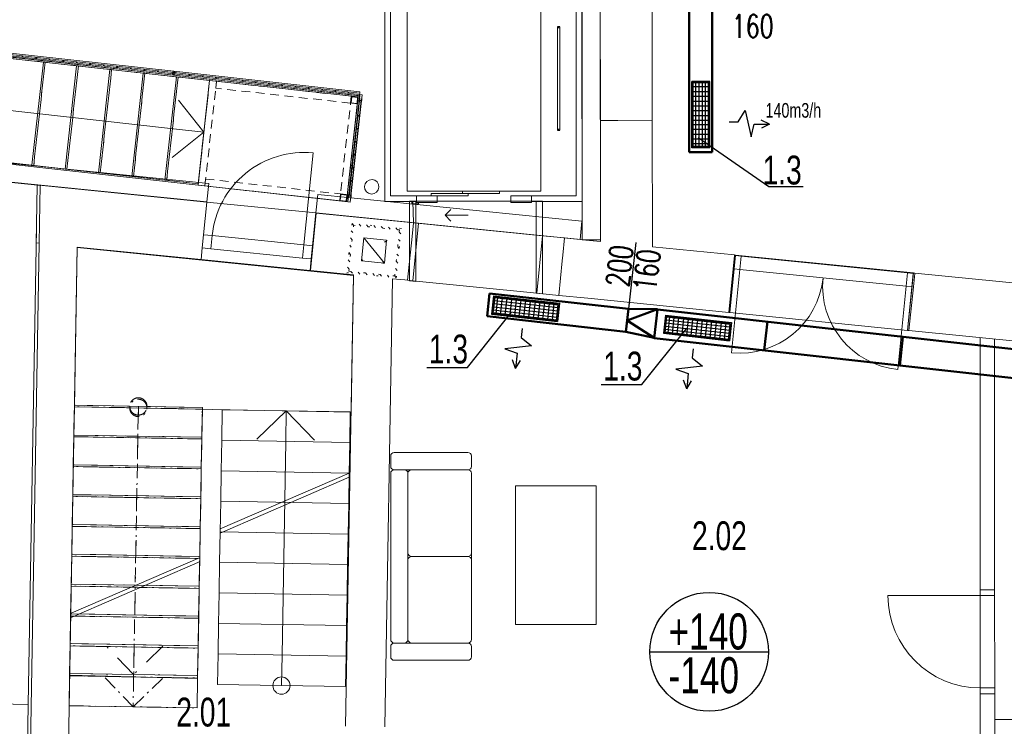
# Model space of a CAD drawing. Header units: millimetres. Extents: x 28262 to 240133, y -152087 to 56534.
# Tile 89 of 107: x 204395 to 212933, y -31203 to -25081. Entities that reach past the tile are written whole.
import ezdxf

# ---------------------------------------------------------------- set-up
doc = ezdxf.new("R2010")
doc.units = ezdxf.units.MM
doc.header["$MEASUREMENT"] = 0
for name, pattern in [('Tečkovaná L', [257.5, 15, -242.5]), ('Čerchovaná', [450, 200, -117.5, 15, -117.5]), ('Čerchovaná M', [225, 125, -42.5, 15, -42.5]), ('čárkovaná 3', [75, 50, -25]), ('Čárkovaná S', [125, 75, -50])]:
    doc.linetypes.add(name, pattern=pattern)
doc.layers.get('0').update_dxf_attribs({"lineweight": 9})
for name, color, linetype, lineweight in [('--písmo', 7, 'Continuous', 25), ('--VZT', 6, 'Continuous', 50), ('--VZT POPIS', 7, 'Continuous', 25), ('--VZT_POPIS', 7, 'Continuous', 25), ('2D prvky - obecné', 7, 'Continuous', 9), ('3D prvky model', 7, 'Continuous', 9), ('Interiér - schodiště', 7, 'Continuous', 9), ('Konstrukce - nosné', 7, 'Continuous', 9), ('Nové_0', 7, 'Continuous', 9), ('Nové_3D prvky fasada stavajici', 7, 'Continuous', 13), ('Nové_3D prvky model', 7, 'Continuous', 9), ('Nové_Interiér - schodiště', 7, 'Continuous', 9), ('Nové_Konstrukce - nosné', 7, 'Continuous', 9), ('Nové_Otvory – Dveře', 7, 'Continuous', 9), ('Nové_Výplně – Řezové', 7, 'Continuous', 9), ('Nové_VÝTAH VAR 1', 7, 'Continuous', 9), ('Otvory – Dveře', 7, 'Continuous', 9), ('Výplně - Povrchové', 7, 'Continuous', 9), ('Výplně – Řezové', 7, 'Continuous', 9)]:
    doc.layers.add(name, color=color, linetype=linetype, lineweight=lineweight)
doc.layers.add('NonPlottable_0', color=7, linetype='Continuous', lineweight=13, plot=False)
doc.styles.add('styl1', font='arial.ttf', dxfattribs={"width": 0.7, "height": 250})
doc.styles.add('styl2', font='ARIALUNI.ttf', dxfattribs={"width": 0.7, "height": 30})
doc.styles.add('styl6', font='romans.shx', dxfattribs={"width": 0.7, "height": 200})

msp = doc.modelspace()

# ---------------------------------------------------------------- hatches: boundary and pattern name
at = {"layer": 'Nové_Výplně – Řezové', "linetype": 'Continuous'}
msp.add_hatch(color=256, dxfattribs=at).paths.add_polyline_path([(206913.5, -27252.9), (206917.4, -27253.3), (206967.3, -26755.8), (206963.4, -26755.4)])

# ---------------------------------------------------------------- linework, layer by layer
at = {"layer": '--VZT'}
for p, q in [((210200, -26228.8), (210200, -25016.5)), ((210400, -25016.5), (210400, -26228.8)), ((210230.3, -25623.5), (210370.3, -25623.5)), ((210230.3, -25623.5), (210230.3, -26183.5)), ((210370.3, -25623.5), (210370.3, -26183.5)), ((210230.3, -26183.5), (210370.3, -26183.5)), ((210400, -26228.8), (210200, -26228.8)), ((208469.9, -27452), (208447.8, -27650.7)), ((209674.7, -27586.2), (208469.9, -27452)), ((208496.3, -27624.3), (208511.8, -27485.2)), ((209068.3, -27547.2), (208511.8, -27485.2)), ((209052.8, -27686.3), (209068.3, -27547.2)), ((208447.8, -27650.7), (209652.6, -27785)), ((209052.8, -27686.3), (208496.3, -27624.3)), ((209652.6, -27785), (209674.7, -27586.2)), ((209926, -27589), (209663.7, -27685.6)), ((209674.7, -27586.2), (209926, -27589)), ((209898.2, -27838.8), (209925.8, -27590.4)), ((209925.8, -27590.4), (217730.6, -28459.8)), ((209986.9, -27791.8), (210002.4, -27652.6)), ((210559, -27714.6), (210002.4, -27652.6)), ((209663.7, -27685.6), (209898.3, -27837.5)), ((210543.5, -27853.7), (210559, -27714.6)), ((210852.1, -27945.1), (210879.8, -27696.6)), ((209652.6, -27785), (209898.3, -27837.5)), ((210543.5, -27853.7), (209986.9, -27791.8)), ((212025.7, -28075.8), (212053.4, -27827.4)), ((218925.6, -28844.4), (209898.2, -27838.8))]:
    msp.add_line(p, q, dxfattribs=at)
at = {"layer": '--VZT POPIS'}
for p, q in [((210380.8, -25616.5), (210223, -25616.5)), ((210380.8, -26191.5), (210223, -26191.5)), ((209739, -27009.8), (209674.7, -27586.2)), ((208505, -27473.9), (208487.6, -27630.7)), ((209076.4, -27537.6), (209059, -27694.4)), ((209995.7, -27641.3), (209978.2, -27798.1)), ((210567.1, -27705), (210549.6, -27861.8)), ((209859.3, -30557.5), (210888.6, -30557.5))]:
    msp.add_line(p, q, dxfattribs=at)
msp.add_circle((210373.9, -30557.5), 514.7, dxfattribs=at)
at = {"layer": '--VZT_POPIS'}
for p, q in [((210223, -26191.5), (210223, -25616.5)), ((210230.3, -25661), (210370.3, -25661)), ((210258.8, -26183.7), (210258.8, -25623.5)), ((210286.8, -26183.7), (210286.8, -25623.5)), ((210314.9, -26182.6), (210314.9, -25623.5)), ((210341.8, -26183.7), (210341.8, -25623.5)), ((210380.8, -26191.5), (210380.8, -25616.5)), ((210230.3, -25702), (210370.3, -25702)), ((210230.3, -25744.5), (210370.3, -25744.5)), ((210230.3, -25785.5), (210370.3, -25785.5)), ((210230.3, -25826.5), (210370.3, -25826.5)), ((210230.3, -25867.5), (210370.3, -25867.5)), ((210625, -25964.7), (210686.8, -25867.6)), ((210686.8, -25867.6), (210738, -26095.4)), ((210230.3, -25910), (210370.3, -25910)), ((210230.3, -25951), (210370.3, -25951)), ((210896.8, -25985.9), (210824.4, -25950.6)), ((210230.3, -25989.5), (210370.3, -25989.5)), ((210230.3, -26030.5), (210370.3, -26030.5)), ((210547.3, -25964.7), (210625, -25964.7)), ((210738, -26095.4), (210764.4, -25985.9)), ((210764.4, -25985.9), (210896.8, -25985.9)), ((210896.8, -25985.9), (210826.2, -26021.2)), ((210230.3, -26073), (210370.3, -26073)), ((210230.3, -26114), (210370.3, -26114)), ((210278.8, -26101), (210891.3, -26526)), ((210230.3, -26152.5), (210370.3, -26152.5)), ((210891.3, -26526), (211189.8, -26526)), ((208505, -27473.9), (209076.4, -27537.6)), ((208527.1, -27627.8), (208542.6, -27488.6)), ((208502.3, -27568.1), (209059.1, -27630.2)), ((208506.6, -27540.4), (209062.2, -27602.3)), ((208508.4, -27513.5), (209065.2, -27575.5)), ((208565.3, -27632), (208580.8, -27492.9)), ((208606.1, -27636.6), (208621.6, -27497.4)), ((208648.3, -27641.3), (208663.8, -27502.1)), ((208689.1, -27645.8), (208704.6, -27506.7)), ((208727.3, -27650.1), (208742.8, -27510.9)), ((208768.1, -27654.6), (208783.6, -27515.5)), ((208810.3, -27659.3), (208825.8, -27520.2)), ((208851.1, -27663.9), (208866.6, -27524.7)), ((208891.8, -27668.4), (208907.3, -27529.3)), ((208932.6, -27672.9), (208948.1, -27533.8)), ((208974.8, -27677.7), (208990.3, -27538.5)), ((209015.6, -27682.2), (209031.1, -27543.1)), ((208277.8, -28094.3), (208661.3, -27615.8)), ((208487.6, -27630.7), (209059, -27694.4)), ((208499.2, -27596), (209056, -27658.1)), ((209995.7, -27641.3), (210567.1, -27705)), ((210017.7, -27795.2), (210033.2, -27656)), ((210056, -27799.4), (210071.5, -27660.3)), ((209993, -27735.5), (210549.7, -27797.6)), ((209997.2, -27707.8), (210552.8, -27769.7)), ((209999.1, -27680.9), (210555.8, -27743)), ((210096.7, -27804), (210112.2, -27664.8)), ((210139, -27808.7), (210154.5, -27669.6)), ((210179.7, -27813.2), (210195.2, -27674.1)), ((210218, -27817.5), (210233.5, -27678.4)), ((210258.7, -27822), (210274.2, -27682.9)), ((210301, -27826.7), (210316.5, -27687.6)), ((210341.7, -27831.3), (210357.2, -27692.1)), ((210382.5, -27835.8), (210398, -27696.7)), ((210423.2, -27840.4), (210438.7, -27701.2)), ((210465.4, -27845.1), (210480.9, -27705.9)), ((210506.2, -27849.6), (210521.7, -27710.5)), ((208751, -27756.9), (208743.4, -27834.2)), ((209789.8, -28241.8), (210173.3, -27763.3)), ((209978.2, -27798.1), (210549.6, -27861.8)), ((209989.9, -27763.4), (210546.6, -27825.5)), ((208834, -27905.2), (208602.3, -27933.8)), ((208743.4, -27834.2), (208834, -27905.2)), ((208602.3, -27933.8), (208708.6, -27970.9)), ((208708.6, -27970.9), (208695.6, -28102.6)), ((210234.4, -27932.9), (210226.7, -28010.2)), ((208695.6, -28102.6), (208667.4, -28028.9)), ((208695.6, -28102.6), (208737.9, -28034.1)), ((210317.3, -28081.2), (210085.6, -28109.8)), ((210226.7, -28010.2), (210317.3, -28081.2)), ((207926.3, -28094.3), (208277.8, -28094.3)), ((210085.6, -28109.8), (210192, -28146.9)), ((210192, -28146.9), (210179, -28278.6)), ((209438.3, -28241.8), (209789.8, -28241.8)), ((210179, -28278.6), (210150.8, -28204.9)), ((210179, -28278.6), (210221.2, -28210.1))]:
    msp.add_line(p, q, dxfattribs=at)
at = {"linetype": 'Continuous'}
for p, q in [((206134.2, -29492.7), (207252.9, -29008.4)), ((206133.6, -29528.8), (207252.3, -29044.6)), ((204840.7, -30259.7), (205959.4, -29775.4)), ((204841.3, -30223.6), (205960, -29739.3)), ((205443.3, -29998.8), (205951.8, -30007.8)), ((205947.2, -30266.7), (204868.3, -30247.7)), ((205942.6, -30525.7), (204832.8, -30506.1)), ((205938.5, -30788.9), (204828.3, -30759.5))]:
    msp.add_line(p, q, dxfattribs=at)
at = {"layer": '2D prvky - obecné', "linetype": 'Continuous'}
for p, q in [((204548, -26516.9), (204539.2, -27017.2)), ((204573, -26515.6), (204564.2, -27017.2))]:
    msp.add_line(p, q, dxfattribs=at)
at = {"layer": '3D prvky model', "linetype": 'Continuous'}
for p, q in [((204893.6, -27055.7), (204869.3, -28434.6)), ((207289.3, -27296), (204893.6, -27055.7)), ((207268.5, -28479.7), (207289.3, -27296)), ((204869.3, -28434.6), (207268.5, -28479.7))]:
    msp.add_line(p, q, dxfattribs=at)
at = {"layer": 'Interiér - schodiště', "linetype": 'Čerchovaná'}
for p, q in [((204869.5, -28421.5), (204865, -28679.6)), ((205979.4, -28441.1), (204869.5, -28421.5)), ((205424.5, -28431.3), (205419.9, -28689.4)), ((205424.5, -28431.3), (205419.9, -28689.4)), ((205974.8, -28699.1), (205979.4, -28441.1)), ((204865, -28679.6), (204860.4, -28937.7)), ((204865, -28679.6), (205974.8, -28699.1)), ((205974.8, -28699.1), (204865, -28679.6)), ((205419.9, -28689.4), (205388.1, -30496)), ((205419.9, -28689.4), (205388.1, -30496)), ((205970.3, -28957.2), (205974.8, -28699.1)), ((204860.4, -28937.7), (205970.3, -28957.2)), ((205970.3, -28957.2), (204860.4, -28937.7)), ((205965.7, -29215.3), (205970.3, -28957.2)), ((204855.9, -29195.8), (205965.7, -29215.3)), ((205965.7, -29215.3), (204855.9, -29195.8)), ((205961.2, -29473.4), (205965.7, -29215.3)), ((204851.4, -29453.9), (205961.2, -29473.4)), ((205961.2, -29473.4), (204851.4, -29453.9)), ((205956.6, -29731.5), (205961.2, -29473.4)), ((204846.8, -29712), (205956.6, -29731.5)), ((205956.6, -29731.5), (204846.8, -29712)), ((205952.1, -29989.6), (205956.6, -29731.5)), ((204842.3, -29970.1), (205952.1, -29989.6)), ((205952.1, -29989.6), (204842.3, -29970.1)), ((205947.6, -30247.7), (205952.1, -29989.6)), ((204837.7, -30228.2), (205947.6, -30247.7)), ((205947.6, -30247.7), (204837.7, -30228.2)), ((205943, -30505.8), (205947.6, -30247.7)), ((204833.2, -30486.3), (205943, -30505.8)), ((205943, -30505.8), (204833.2, -30486.3)), ((205383.6, -30754.1), (205138, -30499.8)), ((205383.6, -30754.1), (205138, -30499.8)), ((205388.1, -30496), (205383.6, -30754.1)), ((205388.1, -30496), (205383.6, -30754.1)), ((205637.9, -30508.6), (205383.6, -30754.1)), ((205637.9, -30508.6), (205383.6, -30754.1)), ((205938.5, -30763.9), (205943, -30505.8)), ((204828.6, -30744.4), (205938.5, -30763.9))]:
    msp.add_line(p, q, dxfattribs=at)
at = {"layer": 'Interiér - schodiště', "linetype": 'Čerchovaná M'}
for p, q in [((204869.3, -28434.5), (204864.7, -28693.4)), ((205979.1, -28454), (204869.3, -28434.5)), ((205424.2, -28444.2), (205419.6, -28703.2)), ((205424.2, -28444.2), (205419.6, -28703.2)), ((205974.6, -28713), (205979.1, -28454)), ((204864.7, -28693.4), (204860.2, -28952.4)), ((204864.7, -28693.4), (205974.6, -28713)), ((205974.6, -28713), (204864.7, -28693.4)), ((205419.6, -28703.2), (205383.2, -30774.9)), ((205419.6, -28703.2), (205383.2, -30774.9)), ((205970, -28971.9), (205974.6, -28713)), ((204860.2, -28952.4), (205970, -28971.9)), ((205970, -28971.9), (204860.2, -28952.4)), ((205965.4, -29230.9), (205970, -28971.9)), ((204855.6, -29211.3), (205965.4, -29230.9)), ((205965.4, -29230.9), (204855.6, -29211.3)), ((205960.9, -29489.8), (205965.4, -29230.9)), ((204851.1, -29470.3), (205960.9, -29489.8)), ((205960.9, -29489.8), (204851.1, -29470.3)), ((205956.3, -29748.8), (205960.9, -29489.8)), ((204846.5, -29729.3), (205956.3, -29748.8)), ((205956.3, -29748.8), (204846.5, -29729.3)), ((205951.8, -30007.8), (205956.3, -29748.8)), ((204841.9, -29988.2), (205951.8, -30007.8)), ((205951.8, -30007.8), (204841.9, -29988.2)), ((205947.2, -30266.7), (205951.8, -30007.8)), ((204837.4, -30247.2), (205947.2, -30266.7)), ((205947.2, -30266.7), (204837.4, -30247.2)), ((205942.6, -30525.7), (205947.2, -30266.7)), ((204832.8, -30506.1), (205942.6, -30525.7)), ((205942.6, -30525.7), (204832.8, -30506.1)), ((205938.1, -30784.6), (205942.6, -30525.7)), ((204828.3, -30765.1), (204823.7, -31024.1)), ((204828.3, -30765.1), (205938.1, -30784.6)), ((205938.1, -30784.6), (204828.3, -30765.1)), ((205378.6, -31033.8), (205133, -30779.5)), ((205378.6, -31033.8), (205133, -30779.5)), ((205383.2, -30774.9), (205378.6, -31033.8)), ((205383.2, -30774.9), (205378.6, -31033.8)), ((205633, -30788.3), (205378.6, -31033.8)), ((205633, -30788.3), (205378.6, -31033.8)), ((205933.5, -31043.6), (205938.1, -30784.6)), ((204823.7, -31024.1), (205933.5, -31043.6))]:
    msp.add_line(p, q, dxfattribs=at)
at = {"layer": 'Interiér - schodiště', "linetype": 'Continuous'}
for p, q in [((206152.4, -28460.1), (206147.7, -28724.5)), ((207262.2, -28479.6), (206152.4, -28460.1)), ((206452.9, -28715.4), (206707.3, -28469.8)), ((206452.9, -28715.4), (206707.3, -28469.8)), ((206702.6, -28734.2), (206707.3, -28469.8)), ((206702.6, -28734.2), (206707.3, -28469.8)), ((206707.3, -28469.8), (206952.9, -28724.2)), ((206707.3, -28469.8), (206952.9, -28724.2)), ((207257.6, -28744), (207262.2, -28479.6)), ((206147.7, -28724.5), (206143.1, -28988.9)), ((207257.6, -28744), (206147.7, -28724.5)), ((206147.7, -28724.5), (207257.6, -28744)), ((206670.1, -30585.1), (206702.6, -28734.2)), ((206670.1, -30585.1), (206702.6, -28734.2)), ((206143.1, -28988.9), (206138.4, -29253.3)), ((207252.9, -29008.4), (206143.1, -28988.9)), ((206143.1, -28988.9), (207252.9, -29008.4)), ((206138.4, -29253.3), (206133.8, -29517.7)), ((207248.2, -29272.8), (206138.4, -29253.3)), ((206138.4, -29253.3), (207248.2, -29272.8)), ((206133.8, -29517.7), (206129.1, -29782.1)), ((207243.6, -29537.2), (206133.8, -29517.7)), ((206133.8, -29517.7), (207243.6, -29537.2)), ((206129.1, -29782.1), (206124.5, -30046.5)), ((207238.9, -29801.6), (206129.1, -29782.1)), ((206129.1, -29782.1), (207238.9, -29801.6)), ((206124.5, -30046.5), (206119.8, -30310.9)), ((207234.3, -30066), (206124.5, -30046.5)), ((206124.5, -30046.5), (207234.3, -30066)), ((206119.8, -30310.9), (206115.1, -30575.3)), ((207229.6, -30330.4), (206119.8, -30310.9)), ((206119.8, -30310.9), (207229.6, -30330.4)), ((206115.1, -30575.3), (206110.5, -30839.7)), ((207225, -30594.8), (206115.1, -30575.3)), ((206115.1, -30575.3), (207225, -30594.8)), ((206665.4, -30849.5), (206670.1, -30585.1)), ((206665.4, -30849.5), (206670.1, -30585.1)), ((206110.5, -30839.7), (207220.3, -30859.2))]:
    msp.add_line(p, q, dxfattribs=at)
at = {"layer": 'Interiér - schodiště', "linetype": 'Čerchovaná M'}
for start, end in [(0, 180), (0, 180), (180, 0), (180, 0)]:
    msp.add_arc((205424.2, -28444.2), 75, start, end, dxfattribs=at)
at = {"layer": 'Interiér - schodiště', "linetype": 'Čerchovaná'}
for start, end in [(0, 180), (0, 180), (180, 0), (180, 0)]:
    msp.add_arc((205424.5, -28431.3), 75, start, end, dxfattribs=at)
at = {"layer": 'Interiér - schodiště', "linetype": 'Continuous'}
for start, end in [(0, 180), (0, 180), (180, 0), (180, 0)]:
    msp.add_arc((206665.4, -30849.5), 75, start, end, dxfattribs=at)
at = {"layer": 'Konstrukce - nosné', "linetype": 'Continuous'}
for p, q in [((209430.8, -25953.5), (209530.8, -25953.3)), ((209430.8, -25953.5), (209432.7, -27003.1)), ((209530.8, -25953.3), (209580.8, -25953.2)), ((209580.8, -25953.2), (209880.8, -25952.7)), ((209882.8, -27048.2), (209880.8, -25952.7)), ((204579.3, -26516.2), (204176.2, -26475.4)), ((206018.2, -26660.5), (204589.2, -26517.2)), ((205989.7, -26944.1), (206018.2, -26660.5)), ((206928.9, -27138.8), (206967.3, -26755.8)), ((207784.2, -26837.7), (206967.3, -26755.8)), ((204469.1, -31013.3), (204541, -26889.2)), ((207809.3, -26840.2), (207784.2, -26837.7)), ((207809.3, -26840.2), (207794.3, -26989.5)), ((205978.3, -27058.5), (205989.7, -26944.1)), ((209119.9, -26971.7), (209105, -27120.9)), ((209371.2, -26996.9), (209119.9, -26971.7)), ((204564.2, -27017.2), (204488.1, -31368.8)), ((204539.3, -27014.7), (204564.2, -27017.2)), ((204818.1, -31374.5), (204893.7, -27050.3)), ((204893.7, -27050.3), (205968.3, -27158)), ((205968.3, -27158), (205978.3, -27058.5)), ((207789.3, -27039.2), (207759.4, -27337.7)), ((207794.3, -26989.5), (207789.3, -27039.2)), ((209432.7, -27003.1), (209371.2, -26996.9)), ((210594.1, -27119.5), (209882.8, -27048.2)), ((206917.4, -27253.3), (206928.9, -27138.8)), ((209105, -27120.9), (209100, -27170.7)), ((210582.1, -27238.9), (210593.6, -27124.4)), ((210593.6, -27124.4), (210594.1, -27119.5)), ((209100, -27170.7), (209070, -27469.2)), ((206917.4, -27253.3), (207289.4, -27290.6)), ((207289.4, -27290.6), (207220.6, -31202.6)), ((210544.2, -27617), (210582.1, -27238.9)), ((212144.3, -27395.5), (212155.7, -27281)), ((212155.7, -27281), (212156.2, -27276.1)), ((218083.3, -27870.2), (212156.2, -27276.1)), ((207560.5, -31208.6), (207628.9, -27324.6)), ((207628.9, -27324.6), (207734.3, -27335.2)), ((207734.3, -27335.2), (207759.4, -27337.7)), ((212106.4, -27773.6), (212144.3, -27395.5)), ((209070, -27469.2), (209321.3, -27494.4)), ((209321.3, -27494.4), (210544.2, -27617)), ((212106.4, -27773.6), (218033.4, -28367.7)), ((204169.1, -31008.1), (204469.1, -31013.3))]:
    msp.add_line(p, q, dxfattribs=at)
at = {"layer": 'Konstrukce - nosné', "linetype": 'Tečkovaná L'}
for p, q in [((207276.9, -26845.4), (207232.8, -27273.2)), ((207290.3, -26861.9), (207249.3, -27259.8)), ((207290.3, -26861.9), (207249.3, -27259.8)), ((207249.3, -27259.8), (207290.3, -26861.9)), ((207704.7, -26889.6), (207276.9, -26845.4)), ((207688.2, -26902.9), (207290.3, -26861.9)), ((207688.2, -26902.9), (207290.3, -26861.9)), ((207290.3, -26861.9), (207688.2, -26902.9)), ((207660.5, -27317.3), (207704.7, -26889.6)), ((207359, -27170.6), (207379.5, -26971.6)), ((207359, -27170.6), (207379.5, -26971.6)), ((207379.5, -26971.6), (207578.5, -26992.2)), ((207379.5, -26971.6), (207557.9, -27191.1)), ((207379.5, -26971.6), (207578.5, -26992.2)), ((207379.5, -26971.6), (207557.9, -27191.1)), ((207647.1, -27300.8), (207688.2, -26902.9)), ((207647.1, -27300.8), (207688.2, -26902.9)), ((207688.2, -26902.9), (207647.1, -27300.8)), ((207359, -27170.6), (207578.5, -26992.2)), ((207359, -27170.6), (207578.5, -26992.2)), ((207578.5, -26992.2), (207557.9, -27191.1)), ((207578.5, -26992.2), (207557.9, -27191.1)), ((207557.9, -27191.1), (207359, -27170.6)), ((207557.9, -27191.1), (207359, -27170.6)), ((207232.8, -27273.2), (207660.5, -27317.3)), ((207249.3, -27259.8), (207647.1, -27300.8)), ((207249.3, -27259.8), (207647.1, -27300.8)), ((207647.1, -27300.8), (207249.3, -27259.8))]:
    msp.add_line(p, q, dxfattribs=at)
at = {"layer": 'NonPlottable_0'}
for p, q in [((209265.1, -22853.4), (209272.7, -26987)), ((209265.2, -22853.4), (209272.6, -26987)), ((209432.7, -27003.1), (209425.1, -22853.1)), ((209432.6, -26986.7), (209425.2, -22853.1)), ((206034.3, -26500.4), (204186.4, -26314)), ((204170.4, -26473.2), (206018.2, -26659.6)), ((206018.2, -26659.6), (206034.3, -26500.4)), ((206979.5, -26595.7), (206963.4, -26754.9)), ((209271.1, -26826.9), (206979.5, -26595.7)), ((206963.4, -26754.9), (209255, -26986.1)), ((209255, -26986.1), (209271.1, -26826.9)), ((209272.6, -26987), (209432.6, -26986.7)), ((209272.7, -26987), (209432.7, -27003.1)), ((212723, -27835.4), (212724.2, -30020.4)), ((212849.2, -30020.3), (212848, -27847.9)), ((204869.5, -28421.5), (204865, -28679.6)), ((205979.4, -28441.1), (204869.5, -28421.5)), ((204869.3, -28434.5), (204864.7, -28693.4)), ((205979.1, -28454), (204869.3, -28434.5)), ((205974.6, -28713), (205979.1, -28454)), ((205974.8, -28699.1), (205979.4, -28441.1)), ((206152.4, -28460.1), (206147.7, -28724.5)), ((207262.2, -28479.6), (206152.4, -28460.1)), ((207257.6, -28744), (207262.2, -28479.6)), ((204865, -28679.6), (204860.4, -28937.7)), ((204865, -28679.6), (205974.8, -28699.1)), ((205974.8, -28699.1), (204865, -28679.6)), ((204864.7, -28693.4), (204860.2, -28952.4)), ((204864.7, -28693.4), (205974.6, -28713)), ((205974.6, -28713), (204864.7, -28693.4)), ((205970, -28971.9), (205974.6, -28713)), ((205970.3, -28957.2), (205974.8, -28699.1)), ((206147.7, -28724.5), (206143.1, -28988.9)), ((207257.6, -28744), (206147.7, -28724.5)), ((206147.7, -28724.5), (207257.6, -28744)), ((207252.9, -29008.4), (207257.6, -28744)), ((204860.4, -28937.7), (204855.9, -29195.8)), ((204860.4, -28937.7), (205970.3, -28957.2)), ((205970.3, -28957.2), (204860.4, -28937.7)), ((204860.2, -28952.4), (204855.6, -29211.3)), ((204860.2, -28952.4), (205970, -28971.9)), ((205970, -28971.9), (204860.2, -28952.4)), ((205965.4, -29230.9), (205970, -28971.9)), ((205965.7, -29215.3), (205970.3, -28957.2)), ((206143.1, -28988.9), (206138.4, -29253.3)), ((207252.9, -29008.4), (206143.1, -28988.9)), ((206143.1, -28988.9), (207252.9, -29008.4)), ((207248.2, -29272.8), (207252.9, -29008.4)), ((204855.9, -29195.8), (204851.4, -29453.9)), ((204855.9, -29195.8), (205965.7, -29215.3)), ((205965.7, -29215.3), (204855.9, -29195.8)), ((204855.6, -29211.3), (204851.1, -29470.3)), ((204855.6, -29211.3), (205965.4, -29230.9)), ((205965.4, -29230.9), (204855.6, -29211.3)), ((205960.9, -29489.8), (205965.4, -29230.9)), ((205961.2, -29473.4), (205965.7, -29215.3)), ((206138.4, -29253.3), (206133.8, -29517.7)), ((207248.2, -29272.8), (206138.4, -29253.3)), ((206138.4, -29253.3), (207248.2, -29272.8)), ((207243.6, -29537.2), (207248.2, -29272.8)), ((204851.4, -29453.9), (204846.8, -29712)), ((204851.4, -29453.9), (205961.2, -29473.4)), ((205961.2, -29473.4), (204851.4, -29453.9)), ((204851.1, -29470.3), (204846.5, -29729.3)), ((204851.1, -29470.3), (205960.9, -29489.8)), ((205960.9, -29489.8), (204851.1, -29470.3)), ((205956.3, -29748.8), (205960.9, -29489.8)), ((205956.6, -29731.5), (205961.2, -29473.4)), ((206133.8, -29517.7), (206129.1, -29782.1)), ((207243.6, -29537.2), (206133.8, -29517.7)), ((206133.8, -29517.7), (207243.6, -29537.2)), ((207238.9, -29801.6), (207243.6, -29537.2)), ((204846.5, -29729.3), (204841.9, -29988.2)), ((204846.8, -29712), (204842.3, -29970.1)), ((204846.5, -29729.3), (205956.3, -29748.8)), ((205956.3, -29748.8), (204846.5, -29729.3)), ((204846.8, -29712), (205956.6, -29731.5)), ((205956.6, -29731.5), (204846.8, -29712)), ((205951.8, -30007.8), (205956.3, -29748.8)), ((205952.1, -29989.6), (205956.6, -29731.5)), ((206129.1, -29782.1), (206124.5, -30046.5)), ((207238.9, -29801.6), (206129.1, -29782.1)), ((206129.1, -29782.1), (207238.9, -29801.6)), ((207234.3, -30066), (207238.9, -29801.6)), ((204841.9, -29988.2), (204837.4, -30247.2)), ((204842.3, -29970.1), (204837.7, -30228.2)), ((204841.9, -29988.2), (205951.8, -30007.8)), ((205951.8, -30007.8), (204841.9, -29988.2)), ((204842.3, -29970.1), (205952.1, -29989.6)), ((205952.1, -29989.6), (204842.3, -29970.1)), ((205947.2, -30266.7), (205951.8, -30007.8)), ((205947.6, -30247.7), (205952.1, -29989.6)), ((206124.5, -30046.5), (206119.8, -30310.9)), ((207234.3, -30066), (206124.5, -30046.5)), ((206124.5, -30046.5), (207234.3, -30066)), ((212724.2, -30020.4), (212849.2, -30020.3)), ((207229.6, -30330.4), (207234.3, -30066)), ((204837.4, -30247.2), (204832.8, -30506.1)), ((204837.7, -30228.2), (204833.2, -30486.3)), ((204837.4, -30247.2), (205947.2, -30266.7)), ((205947.2, -30266.7), (204837.4, -30247.2)), ((204837.7, -30228.2), (205947.6, -30247.7)), ((205947.6, -30247.7), (204837.7, -30228.2)), ((205942.6, -30525.7), (205947.2, -30266.7)), ((205943, -30505.8), (205947.6, -30247.7)), ((206119.8, -30310.9), (206115.1, -30575.3)), ((207229.6, -30330.4), (206119.8, -30310.9)), ((206119.8, -30310.9), (207229.6, -30330.4)), ((207225, -30594.8), (207229.6, -30330.4)), ((204832.8, -30506.1), (204828.3, -30765.1)), ((204833.2, -30486.3), (204828.6, -30744.4)), ((204832.8, -30506.1), (205942.6, -30525.7)), ((205942.6, -30525.7), (204832.8, -30506.1)), ((204833.2, -30486.3), (205943, -30505.8)), ((205943, -30505.8), (204833.2, -30486.3)), ((205938.1, -30784.6), (205942.6, -30525.7)), ((205938.5, -30763.9), (205943, -30505.8)), ((206115.1, -30575.3), (206110.5, -30839.7)), ((207225, -30594.8), (206115.1, -30575.3)), ((206115.1, -30575.3), (207225, -30594.8)), ((207220.3, -30859.2), (207225, -30594.8)), ((204828.3, -30765.1), (204823.7, -31024.1)), ((204828.3, -30765.1), (205938.1, -30784.6)), ((205938.1, -30784.6), (204828.3, -30765.1)), ((204828.6, -30744.4), (205938.5, -30763.9)), ((205933.5, -31043.6), (205938.1, -30784.6)), ((206110.5, -30839.7), (207220.3, -30859.2)), ((212849.6, -30920.3), (212724.6, -30920.4)), ((212724.6, -30920.4), (212724.9, -31370.6)), ((212849.9, -31370.5), (212849.6, -30920.3)), ((204823.7, -31024.1), (205933.5, -31043.6)), ((215082.1, -31145.1), (212849.7, -31145.1))]:
    msp.add_line(p, q, dxfattribs=at)
at = {"layer": 'Nové_0', "linetype": 'Continuous'}
for p, q in [((203459.1, -25311.5), (205729.3, -25561)), ((203460.4, -25300), (205730.6, -25549.6)), ((203460.4, -25300), (205730.6, -25549.6)), ((205731.9, -25537.7), (203461.7, -25288.1)), ((205731.9, -25537.7), (203461.7, -25288.1)), ((205733.2, -25526.3), (203463, -25276.7)), ((204414.1, -25398.8), (204426, -25400.1)), ((204419.4, -25405.5), (204420.7, -25393.5)), ((204531.5, -25411.7), (204543.4, -25413.1)), ((204536.8, -25418.4), (204538.1, -25406.4)), ((204648.9, -25424.6), (204660.8, -25426)), ((204654.2, -25431.3), (204655.5, -25419.3)), ((204766.3, -25437.6), (204778.2, -25438.9)), ((204771.6, -25444.2), (204772.9, -25432.2)), ((204883.7, -25450.5), (204895.6, -25451.8)), ((204889, -25457.1), (204890.3, -25445.2)), ((205001.1, -25463.4), (205013, -25464.7)), ((205006.4, -25470), (205007.7, -25458.1)), ((205118.4, -25476.3), (205130.4, -25477.6)), ((205123.8, -25482.9), (205125.1, -25471)), ((205235.8, -25489.2), (205247.8, -25490.5)), ((205241.1, -25495.8), (205242.5, -25483.9)), ((205353.2, -25502.1), (205365.2, -25503.4)), ((205358.5, -25508.7), (205359.9, -25496.8)), ((205470.6, -25515), (205482.6, -25516.3)), ((205475.9, -25521.6), (205477.2, -25509.7)), ((205593.3, -25534.5), (205594.6, -25522.6)), ((205733.2, -25526.3), (205729.3, -25561)), ((205729.3, -25561), (205733.2, -25526.3)), ((207344.9, -25706), (205733.2, -25526.3)), ((205588, -25527.9), (205599.9, -25529.2)), ((205722.4, -25532.6), (205720.2, -25552.5)), ((205720.2, -25552.5), (205740.1, -25554.7)), ((205742.3, -25534.8), (205722.4, -25532.6)), ((205729.3, -25561), (207341, -25740.8)), ((205731.9, -25537.7), (205730.6, -25549.6)), ((205731.9, -25537.7), (205730.6, -25549.6)), ((205730.6, -25549.6), (205731.9, -25537.7)), ((205730.6, -25549.6), (205731.9, -25537.7)), ((205730.6, -25549.6), (207342.3, -25729.4)), ((205730.6, -25549.6), (207342.3, -25729.4)), ((207343.6, -25717.4), (205731.9, -25537.7)), ((207343.6, -25717.4), (205731.9, -25537.7)), ((205740.1, -25554.7), (205742.3, -25534.8)), ((205872.2, -25559.4), (205860.3, -25558)), ((205866.9, -25552.7), (205865.6, -25564.7)), ((205987.3, -25572.2), (205975.4, -25570.9)), ((205982, -25565.6), (205980.7, -25577.5)), ((206102.5, -25585), (206090.5, -25583.7)), ((206097.2, -25578.4), (206095.8, -25590.3)), ((206217.6, -25597.9), (206205.7, -25596.6)), ((206212.3, -25591.3), (206211, -25603.2)), ((206332.7, -25610.7), (206320.8, -25609.4)), ((206327.4, -25604.1), (206326.1, -25616)), ((206447.8, -25623.6), (206435.9, -25622.2)), ((206442.5, -25616.9), (206441.2, -25628.9)), ((206562.9, -25636.4), (206551, -25635.1)), ((206557.6, -25629.8), (206556.3, -25641.7)), ((206678.1, -25649.2), (206666.1, -25647.9)), ((206672.8, -25642.6), (206671.4, -25654.5)), ((206793.2, -25662.1), (206781.3, -25660.8)), ((206787.9, -25655.5), (206786.6, -25667.4)), ((206908.3, -25674.9), (206896.4, -25673.6)), ((206903, -25668.3), (206901.7, -25680.2)), ((207023.4, -25687.8), (207011.5, -25686.4)), ((207018.1, -25681.1), (207016.8, -25693.1)), ((207133.3, -25694), (207131.9, -25705.9)), ((207138.6, -25700.6), (207126.6, -25699.3)), ((207253.7, -25713.4), (207241.8, -25712.1)), ((207248.4, -25706.8), (207247.1, -25718.7)), ((207339.2, -25779.7), (207247.2, -26609.7)), ((207343.2, -25780.1), (207251.2, -26610.1)), ((207263.1, -26611.5), (207355.2, -25781.4)), ((207267.1, -26611.9), (207359.1, -25781.9)), ((207338.1, -25767), (207335.4, -25791.8)), ((207363, -25769.7), (207338.1, -25767)), ((207344.8, -25730), (207339.2, -25779.7)), ((207341, -25740.8), (207344.9, -25706)), ((207342.3, -25729.4), (207343.6, -25717.4)), ((207342.3, -25729.4), (207343.6, -25717.4)), ((207355.2, -25781.4), (207343.2, -25780.1)), ((207364.6, -25732.2), (207344.8, -25730)), ((207359.1, -25781.9), (207364.6, -25732.2)), ((207360.2, -25794.6), (207363, -25769.7)), ((207335.4, -25791.8), (207360.2, -25794.6)), ((207328.5, -25912.9), (207340.4, -25914.2)), ((207335.1, -25907.6), (207333.8, -25919.5)), ((207316, -26025.8), (207327.9, -26027.1)), ((207322.6, -26020.5), (207321.3, -26032.4)), ((207303.5, -26138.7), (207315.4, -26140)), ((207310.1, -26133.4), (207308.8, -26145.3)), ((207291, -26251.6), (207302.9, -26252.9)), ((207297.6, -26246.3), (207296.3, -26258.2)), ((207278.4, -26364.5), (207290.4, -26365.8)), ((207285.1, -26359.2), (207283.7, -26371.1)), ((205941.7, -26514.2), (207241.5, -26658.4)), ((207265.9, -26477.4), (207277.8, -26478.7)), ((207272.5, -26472.1), (207271.2, -26484)), ((207247.2, -26609.7), (207241.7, -26659.4)), ((207246.1, -26597), (207243.4, -26621.8)), ((207243.4, -26621.8), (207268.2, -26624.6)), ((207271, -26599.8), (207246.1, -26597)), ((207251.2, -26610.1), (207263.1, -26611.5)), ((207261.6, -26661.6), (207267.1, -26611.9)), ((207268.2, -26624.6), (207271, -26599.8)), ((207241.7, -26659.4), (207261.6, -26661.6))]:
    msp.add_line(p, q, dxfattribs=at)
at = {"layer": 'Nové_0', "linetype": 'Čárkovaná S'}
for p, q in [((206042.2, -25607.8), (205941.7, -26514.2)), ((206101.8, -25614.4), (206042.2, -25607.8)), ((206001.3, -26520.9), (206101.8, -25614.4)), ((206095.2, -25674), (206101.8, -25614.4)), ((207264.1, -25803.6), (206095.2, -25674)), ((206101.8, -25614.4), (207270.7, -25744)), ((207270.7, -25744), (207170.2, -26650.5)), ((207229.8, -26657.1), (207330.3, -25750.6)), ((207270.7, -25744), (207264.1, -25803.6)), ((207330.3, -25750.6), (207270.7, -25744)), ((206001.3, -26520.9), (206007.9, -26461.2)), ((206007.9, -26461.2), (207176.8, -26590.8)), ((205941.7, -26514.2), (206001.3, -26520.9)), ((207170.2, -26650.5), (206001.3, -26520.9)), ((207176.8, -26590.8), (207170.2, -26650.5)), ((207170.2, -26650.5), (207229.8, -26657.1))]:
    msp.add_line(p, q, dxfattribs=at)
at = {"layer": 'Nové_0', "linetype": 'čárkovaná 3'}
for p, q in [((207264.1, -25803.6), (207270.7, -25744)), ((207268.5, -25800.1), (207274.2, -25748.4)), ((207270.7, -25744), (207330.3, -25750.6)), ((207274.2, -25748.4), (207325.9, -25754.2)), ((207325.9, -25754.2), (207320.1, -25805.8)), ((207330.3, -25750.6), (207323.7, -25810.3)), ((207323.7, -25810.3), (207264.1, -25803.6)), ((207320.1, -25805.8), (207268.5, -25800.1)), ((207170.2, -26650.5), (207176.8, -26590.8)), ((207174.6, -26646.9), (207180.3, -26595.2)), ((207176.8, -26590.8), (207236.4, -26597.4)), ((207180.3, -26595.2), (207232, -26601)), ((207232, -26601), (207226.3, -26652.6)), ((207236.4, -26597.4), (207229.8, -26657.1)), ((207229.8, -26657.1), (207170.2, -26650.5)), ((207226.3, -26652.6), (207174.6, -26646.9))]:
    msp.add_line(p, q, dxfattribs=at)
at = {"layer": 'Nové_3D prvky fasada stavajici', "linetype": 'Continuous'}
for start, end in [(87.22919, 267.22919), (267.22919, 87.22919)]:
    msp.add_arc((207447.8, -26528.9), 62.5, start, end, dxfattribs=at)
at = {"layer": 'Nové_3D prvky model', "linetype": 'Continuous'}
for p, q in [((206042.2, -25607.8), (205941.7, -26514.2)), ((206043.5, -25595.9), (206042.2, -25607.8)), ((207330.3, -25750.6), (206042.2, -25607.8)), ((206042.2, -25607.8), (207330.3, -25750.6)), ((207331.6, -25738.7), (206043.5, -25595.9)), ((207331.6, -25738.7), (207229.8, -26657.1)), ((207229.8, -26657.1), (207330.3, -25750.6)), ((207241.7, -26658.4), (207343.5, -25740)), ((207330.3, -25750.6), (207331.6, -25738.7)), ((207343.5, -25740), (207331.6, -25738.7)), ((205941.7, -26514.2), (207229.8, -26657.1)), ((207229.8, -26657.1), (207241.7, -26658.4))]:
    msp.add_line(p, q, dxfattribs=at)
at = {"layer": 'Nové_Interiér - schodiště', "linetype": 'Continuous'}
for p, q in [((203448.1, -25320.2), (206042.2, -25607.8)), ((206043.5, -25595.9), (203449.4, -25308.3)), ((204601, -25448), (204312.8, -25416.1)), ((204501.8, -26342.5), (204601, -25448)), ((204889.3, -25480), (204601, -25448)), ((204790.1, -26374.5), (204889.3, -25480)), ((204889.3, -25480), (204790.1, -26374.5)), ((205177.5, -25511.9), (204889.3, -25480)), ((205078.3, -26406.4), (205177.5, -25511.9)), ((205177.5, -25511.9), (205078.3, -26406.4)), ((205465.7, -25543.9), (205177.5, -25511.9)), ((205366.5, -26438.4), (205465.7, -25543.9)), ((205465.7, -25543.9), (205366.5, -26438.4)), ((205754, -25575.8), (205465.7, -25543.9)), ((205654.8, -26470.4), (205754, -25575.8)), ((205754, -25575.8), (205654.8, -26470.4)), ((206042.2, -25607.8), (205754, -25575.8)), ((205943, -26502.3), (206042.2, -25607.8)), ((206042.2, -25607.8), (206043.5, -25595.9)), ((205771.7, -25779), (205992.6, -26055.1)), ((203686.7, -25799.4), (205704.4, -26023.1)), ((205704.4, -26023.1), (205992.6, -26055.1)), ((205992.6, -26055.1), (205716.6, -26276)), ((203347.6, -26226.6), (205941.7, -26514.2)), ((205943, -26502.3), (203348.9, -26214.7)), ((204213.6, -26310.6), (204501.8, -26342.5)), ((204501.8, -26342.5), (204790.1, -26374.5)), ((204790.1, -26374.5), (205078.3, -26406.4)), ((205078.3, -26406.4), (205366.5, -26438.4)), ((205366.5, -26438.4), (205654.8, -26470.4)), ((205654.8, -26470.4), (205943, -26502.3)), ((205941.7, -26514.2), (205943, -26502.3))]:
    msp.add_line(p, q, dxfattribs=at)
at = {"layer": 'Nové_Interiér - schodiště', "linetype": 'Čárkovaná S'}
for p, q in [((204616.1, -25449.7), (204327.9, -25417.7)), ((204516.9, -26344.2), (204616.1, -25449.7)), ((204616.1, -25449.7), (204516.9, -26344.2)), ((204904.4, -25481.6), (204616.1, -25449.7)), ((204805.2, -26376.2), (204904.4, -25481.6)), ((204904.4, -25481.6), (204805.2, -26376.2)), ((205192.6, -25513.6), (204904.4, -25481.6)), ((205093.4, -26408.1), (205192.6, -25513.6)), ((205192.6, -25513.6), (205093.4, -26408.1)), ((205480.8, -25545.6), (205192.6, -25513.6)), ((205381.7, -26440.1), (205480.8, -25545.6)), ((205480.8, -25545.6), (205381.7, -26440.1)), ((205769.1, -25577.5), (205480.8, -25545.6)), ((205669.9, -26472), (205769.1, -25577.5)), ((205769.1, -25577.5), (205669.9, -26472)), ((206042.2, -25607.8), (205769.1, -25577.5)), ((205943, -26502.3), (206042.2, -25607.8)), ((204228.7, -26312.2), (204516.9, -26344.2)), ((204516.9, -26344.2), (204805.2, -26376.2)), ((204805.2, -26376.2), (205093.4, -26408.1)), ((205093.4, -26408.1), (205381.7, -26440.1)), ((205381.7, -26440.1), (205669.9, -26472)), ((205669.9, -26472), (205943, -26502.3))]:
    msp.add_line(p, q, dxfattribs=at)
at = {"layer": 'Nové_Konstrukce - nosné', "linetype": 'Continuous'}
for p, q in [((209265.1, -22853.4), (209272.7, -26987)), ((209265.2, -22853.4), (209272.6, -26987)), ((209432.7, -27003.1), (209425.1, -22853.1)), ((209432.6, -26986.7), (209425.2, -22853.1)), ((209428.1, -24453.5), (209430.8, -25953.5)), ((209880.8, -25952.7), (209878.1, -24452.7)), ((206034.3, -26500.4), (204186.4, -26314)), ((204170.4, -26473.2), (206018.2, -26659.6)), ((206018.2, -26659.6), (206034.3, -26500.4)), ((206963.4, -26754.9), (206979.5, -26595.7)), ((209271.1, -26826.9), (206979.5, -26595.7)), ((206913.5, -27252.9), (206963.4, -26755.4)), ((206963.4, -26754.9), (209255, -26986.1)), ((206967.3, -26755.8), (206963.4, -26755.4)), ((207852.8, -26844.6), (207802.9, -27342.1)), ((207852.8, -26844.6), (207809.3, -26840.2)), ((208878.8, -27450), (208928.7, -26952.5)), ((209119.9, -26971.7), (208928.7, -26952.5)), ((210602, -27120.3), (210552.1, -27617.8)), ((210602, -27120.3), (210594.1, -27119.5)), ((206913.5, -27252.9), (206917.4, -27253.3)), ((212094.4, -27772.4), (212144.2, -27274.9)), ((212156.2, -27276.1), (212144.2, -27274.9)), ((207759.4, -27337.7), (207802.9, -27342.1)), ((208878.8, -27450), (209070, -27469.2)), ((210544.2, -27617), (210552.1, -27617.8)), ((212094.4, -27772.4), (212106.4, -27773.6)), ((212723, -27835.4), (212724.2, -30020.4)), ((212849.2, -30020.3), (212848, -27847.9)), ((208282.4, -28831), (207642.4, -28831)), ((207612.4, -28861), (207612.4, -28951)), ((208312.4, -28951), (208312.4, -28861)), ((207612.4, -29011), (207612.4, -30451)), ((207732.4, -28981), (207642.4, -28981)), ((207642.4, -28981), (208282.4, -28981)), ((207762.4, -29011), (207762.4, -29701)), ((207762.4, -29011), (207762.4, -30451)), ((207762.4, -30451), (207762.4, -29011)), ((208282.4, -28981), (207792.4, -28981)), ((208282.4, -28981), (207792.4, -28981)), ((208312.4, -29701), (208312.4, -29011)), ((208312.4, -30451), (208312.4, -29011)), ((209394.8, -29119.5), (208694.8, -29119.5)), ((208694.8, -29119.5), (208694.8, -30319.5)), ((209394.8, -30319.5), (209394.8, -29119.5)), ((207762.4, -29761), (207762.4, -30451)), ((208282.4, -29731), (207792.4, -29731)), ((207792.4, -29731), (208282.4, -29731)), ((208312.4, -30451), (208312.4, -29761)), ((212724.2, -30020.4), (212724.1, -30008.4)), ((212724.2, -30020.4), (212849.2, -30020.3)), ((212849.2, -30020.3), (212849.1, -30008.3)), ((208694.8, -30319.5), (209394.8, -30319.5)), ((207612.4, -30511), (207612.4, -30601)), ((207642.4, -30481), (207732.4, -30481)), ((208282.4, -30481), (207642.4, -30481)), ((207792.4, -30481), (208282.4, -30481)), ((207792.4, -30481), (208282.4, -30481)), ((208312.4, -30601), (208312.4, -30511)), ((207642.4, -30631), (208282.4, -30631)), ((212724.6, -30920.4), (212849.6, -30920.3)), ((212724.6, -30920.4), (212724.6, -30932.4)), ((212724.6, -30920.4), (212724.9, -31370.6)), ((212849.6, -30920.3), (212849.6, -30932.3)), ((212849.7, -31145.1), (212849.6, -30920.3)), ((215082.1, -31145.1), (212849.7, -31145.1))]:
    msp.add_line(p, q, dxfattribs=at)
for centre, start, end in [((207642.4, -28861), 90, 180), ((208282.4, -28861), 0, 90), ((207642.4, -28951), 180, 270), ((207642.4, -29011), 90, 180), ((207732.4, -29011), 0, 90), ((207792.4, -29011), 90, 180), ((207792.4, -29011), 90, 180), ((208282.4, -28951), 270, 0), ((208282.4, -29011), 0, 90), ((208282.4, -29011), 0, 90), ((207792.4, -29701), 180, 270), ((208282.4, -29701), 270, 0), ((207792.4, -29761), 90, 180), ((208282.4, -29761), 0, 90), ((207642.4, -30451), 180, 270), ((207732.4, -30451), 270, 0), ((207792.4, -30451), 180, 270), ((207792.4, -30451), 180, 270), ((208282.4, -30451), 270, 0), ((208282.4, -30451), 270, 0), ((207642.4, -30511), 90, 180), ((208282.4, -30511), 0, 90), ((207642.4, -30601), 180, 270), ((208282.4, -30601), 270, 0)]:
    msp.add_arc(centre, 30, start, end, dxfattribs=at)
at = {"layer": 'Nové_Otvory – Dveře', "linetype": 'Continuous'}
for p, q in [((206860.4, -27031.5), (206940.2, -26235.4)), ((206018.2, -26659.6), (206034.3, -26500.4)), ((206963.4, -26754.9), (206979.5, -26595.7)), ((205989.7, -26944.1), (206018.2, -26660.5)), ((206018.2, -26660.5), (206963.4, -26755.4)), ((206935, -27038.9), (206963.4, -26755.4)), ((207802.9, -27342.1), (207852.8, -26844.6)), ((208928.7, -26952.5), (207852.8, -26844.6)), ((205989.7, -26944.1), (205978.3, -27058.5)), ((205978.3, -27058.5), (205989.7, -26944.1)), ((205978.3, -27058.5), (205989.7, -26944.1)), ((206064.4, -26951.6), (205989.7, -26944.1)), ((206052.9, -27066), (206064.4, -26951.6)), ((206860.4, -27031.5), (206064.4, -26951.6)), ((208878.8, -27450), (208928.7, -26952.5)), ((205968.3, -27158), (205978.3, -27058.5)), ((205978.3, -27058.5), (206052.9, -27066)), ((206860.4, -27031.5), (206848.9, -27145.9)), ((206935, -27038.9), (206860.4, -27031.5)), ((206923.5, -27153.4), (206935, -27038.9)), ((206923.5, -27153.4), (206935, -27038.9)), ((206923.5, -27153.4), (206935, -27038.9)), ((206052.9, -27066), (206848.9, -27145.9)), ((206848.9, -27145.9), (206923.5, -27153.4)), ((210601.5, -27125.2), (210590, -27239.7)), ((210590, -27239.7), (210601.5, -27125.2)), ((210590, -27239.7), (210601.5, -27125.2)), ((210601.5, -27125.2), (210602, -27120.3)), ((210651.2, -27130.2), (210601.5, -27125.2)), ((212144.2, -27274.9), (210602, -27120.3)), ((210639.7, -27244.7), (210651.2, -27130.2)), ((210651.2, -27130.2), (212094, -27274.9)), ((205968.3, -27158), (206913.5, -27252.9)), ((206913.5, -27252.9), (206923.5, -27153.4)), ((210552.1, -27617.8), (210590, -27239.7)), ((210639.7, -27244.7), (210567.4, -27966)), ((210590, -27239.7), (210639.7, -27244.7)), ((212082.5, -27389.3), (210639.7, -27244.7)), ((212094, -27274.9), (212082.5, -27389.3)), ((212143.7, -27279.8), (212094, -27274.9)), ((212132.3, -27394.3), (212143.7, -27279.8)), ((212132.3, -27394.3), (212143.7, -27279.8)), ((212132.3, -27394.3), (212143.7, -27279.8)), ((212143.7, -27279.8), (212144.2, -27274.9)), ((208878.8, -27450), (207802.9, -27342.1)), ((212082.5, -27389.3), (212010.2, -28110.7)), ((212082.5, -27389.3), (212132.3, -27394.3)), ((212094.4, -27772.4), (212132.3, -27394.3)), ((212094.4, -27772.4), (210552.1, -27617.8)), ((212724.2, -30020.4), (212724.1, -30008.4)), ((212724.2, -30020.4), (212724.1, -30008.4)), ((212849.2, -30020.3), (212724.2, -30020.4)), ((212724.2, -30020.4), (212849.2, -30020.3)), ((212724.2, -30020.4), (212849.2, -30020.3)), ((212724.6, -30920.4), (212724.2, -30020.4)), ((212724.2, -30020.4), (212724.2, -30070.4)), ((212849.2, -30020.3), (212849.1, -30008.3)), ((212849.2, -30020.3), (212849.1, -30008.3)), ((212849.6, -30920.3), (212849.2, -30020.3)), ((212849.2, -30070.3), (212849.2, -30020.3)), ((212724.2, -30070.4), (211924.2, -30070.8)), ((212724.2, -30070.4), (212849.2, -30070.3)), ((212849.6, -30870.3), (212724.6, -30870.4)), ((212724.6, -30870.4), (212724.6, -30920.4)), ((212849.6, -30920.3), (212849.6, -30870.3)), ((212724.6, -30920.4), (212849.6, -30920.3)), ((212724.6, -30920.4), (212849.6, -30920.3)), ((212724.6, -30920.4), (212849.6, -30920.3)), ((212724.6, -30920.4), (212724.6, -30932.4)), ((212724.6, -30920.4), (212724.6, -30932.4)), ((212849.6, -30920.3), (212849.6, -30932.3)), ((212849.6, -30920.3), (212849.6, -30932.3))]:
    msp.add_line(p, q, dxfattribs=at)
for centre, radius, start, end in [((206860.4, -27031.5), 800, 84.27178, 174.27178), ((210639.7, -27244.7), 725, 264.27551, 354.27551), ((212082.5, -27389.3), 725, 174.27551, 264.27551), ((212724.2, -30070.4), 800, 180.02977, 270.02977)]:
    msp.add_arc(centre, radius, start, end, dxfattribs=at)
at = {"layer": 'Nové_Výplně – Řezové', "linetype": 'Continuous'}
for p, q in [((207776.8, -27342.2), (207776.8, -26654.2)), ((207776.8, -26654.2), (207830.6, -26654.2)), ((207803.7, -26654.2), (208928.7, -26653.3)), ((207809.3, -26840.2), (207803.7, -26654.2)), ((207830.6, -26654.2), (207831.6, -27347.7)), ((208875, -26653.4), (208928.7, -26653.3)), ((208875, -27451.1), (208875, -26653.4)), ((208928.7, -26653.3), (208928.7, -26952.5)), ((208928.7, -26653.3), (208930, -27456.6)), ((208928.7, -26952.5), (207809.3, -26840.2)), ((207831.6, -27347.7), (207776.8, -27342.2)), ((208930, -27456.6), (208875, -27451.1))]:
    msp.add_line(p, q, dxfattribs=at)
at = {"layer": 'Nové_VÝTAH VAR 1', "linetype": 'Continuous'}
for p, q in [((207561, -24525.6), (207561, -26655.6)), ((207611, -26605.6), (207611, -24575.6)), ((209222, -24575.6), (209222, -26605.6)), ((209272, -26655.6), (209272, -24525.6)), ((207754.7, -24615.6), (207754.7, -26565.6)), ((208914.7, -26565.6), (208914.7, -24615.6)), ((209058.3, -25140.6), (209078.3, -25140.6)), ((209058.3, -25144), (209058.3, -26037.3)), ((209058.3, -25150.6), (209078.3, -25150.6)), ((209068.3, -25140.6), (209068.3, -25147.3)), ((209078.3, -25144), (209078.3, -26037.3)), ((209058.3, -26030.6), (209078.3, -26030.6)), ((209068.3, -26040.6), (209068.3, -26034)), ((209058.3, -26040.6), (209078.3, -26040.6)), ((207834.7, -26605.6), (207611, -26605.6)), ((207754.7, -26565.6), (208914.7, -26565.6)), ((207834.7, -26605.6), (207834.7, -26665.6)), ((208014.7, -26605.6), (207834.7, -26605.6)), ((207834.7, -26655.6), (207834.7, -26605.6)), ((208284.7, -26585.6), (207964.7, -26585.6)), ((207964.7, -26585.6), (207964.7, -26605.6)), ((207964.7, -26605.6), (208284.7, -26605.6)), ((208014.7, -26665.6), (208014.7, -26605.6)), ((208554.7, -26565.6), (208234.7, -26565.6)), ((208234.7, -26565.6), (208234.7, -26585.6)), ((208234.7, -26585.6), (208554.7, -26585.6)), ((208284.7, -26605.6), (208284.7, -26585.6)), ((208554.7, -26585.6), (208554.7, -26565.6)), ((208834.7, -26605.6), (208654.7, -26605.6)), ((208654.7, -26605.6), (208654.7, -26665.6)), ((208834.7, -26665.6), (208834.7, -26605.6)), ((209222, -26605.6), (208834.7, -26605.6)), ((208834.7, -26605.6), (208834.7, -26655.6)), ((207561, -26655.6), (207834.7, -26655.6)), ((207834.7, -26655.6), (207794.7, -26655.6)), ((207794.7, -26655.6), (207794.7, -26675.6)), ((207794.7, -26675.6), (207854.7, -26675.6)), ((207834.7, -26665.6), (207834.7, -26655.6)), ((207834.7, -26665.6), (208014.7, -26665.6)), ((207854.7, -26665.6), (207834.7, -26665.6)), ((207854.7, -26675.6), (207854.7, -26665.6)), ((208654.7, -26665.6), (208834.7, -26665.6)), ((208834.7, -26655.6), (209272, -26655.6)), ((208084.7, -26775.6), (208134.7, -26725.6)), ((208284.7, -26775.6), (208084.7, -26775.6)), ((208084.7, -26775.6), (208134.7, -26825.6))]:
    msp.add_line(p, q, dxfattribs=at)
at = {"layer": 'Otvory – Dveře', "linetype": 'Continuous'}
for p, q in [((204169.1, -31008.1), (204469.1, -31013.3)), ((204469.1, -31013.3), (204443.7, -32468.2))]:
    msp.add_line(p, q, dxfattribs=at)
at = {"layer": 'Výplně - Povrchové', "linetype": 'Continuous'}
for p, q in [((207276.9, -26845.4), (207290.3, -26861.9)), ((207340.2, -26852), (207353.6, -26868.4)), ((207403.5, -26858.5), (207416.9, -26875)), ((207466.8, -26865), (207480.2, -26881.5)), ((207530.2, -26871.6), (207543.5, -26888)), ((207593.5, -26878.1), (207606.8, -26894.6)), ((207656.8, -26884.6), (207670.1, -26901.1)), ((207263.9, -26972), (207277.3, -26988.5)), ((207270.4, -26908.7), (207283.8, -26925.2)), ((207686.3, -26921), (207699.7, -26937.5)), ((207257.3, -27035.3), (207270.7, -27051.8)), ((207673.3, -27047.6), (207686.7, -27064.1)), ((207679.8, -26984.3), (207693.2, -27000.8)), ((207250.8, -27098.6), (207264.2, -27115.1)), ((207666.7, -27110.9), (207680.1, -27127.4)), ((207237.7, -27225.2), (207251.1, -27241.7)), ((207244.3, -27161.9), (207257.7, -27178.4)), ((207660.2, -27174.2), (207673.6, -27190.7)), ((207267.3, -27261.6), (207280.7, -27278.1)), ((207330.6, -27268.2), (207344, -27284.6)), ((207393.9, -27274.7), (207407.3, -27291.2)), ((207457.2, -27281.2), (207470.6, -27297.7)), ((207520.5, -27287.8), (207533.9, -27304.2)), ((207583.8, -27294.3), (207597.2, -27310.8)), ((207647.1, -27300.8), (207660.5, -27317.3)), ((207653.7, -27237.5), (207667.1, -27254))]:
    msp.add_line(p, q, dxfattribs=at)
at = {"layer": 'Výplně – Řezové', "linetype": 'Continuous'}
for p, q in [((207359.8, -27169.1), (207379.6, -26971.7)), ((207379.6, -26971.7), (207558.6, -27191.5)), ((207577, -26992.3), (207379.6, -26971.7)), ((207379.6, -26971.7), (207558.6, -27191.5)), ((207558.6, -27191.5), (207577, -26992.3)), ((207558.6, -27191.5), (207359.8, -27169.1))]:
    msp.add_line(p, q, dxfattribs=at)

# ---------------------------------------------------------------- texts
at = {"layer": '--písmo', "style": 'styl1', "width": 0.7}
for s, p in [('2.02', (210225.1, -29676.7)), ('2.01', (205753.1, -31204.6))]:
    msp.add_text(s, height=250, dxfattribs=at).set_placement(p)
at = {"layer": '--VZT POPIS', "width": 0.7}
for s, height, style, p in [('160', 200, 'styl6', (210572.1, -25236.9)), ('140m3/h', 126.72, 'styl2', (210862.9, -25929.7)), ('+140', 312.5, 'styl1', (210021.4, -30537.4)), ('-140', 312.5, 'styl1', (210021.4, -30916.4))]:
    msp.add_text(s, height=height, dxfattribs=dict(at, style=style)).set_placement(p)
at = {"layer": '--VZT POPIS', "style": 'styl6', "width": 0.7}
for s, p in [('200', (209676.5, -27403.8)), ('160', (209912.8, -27439.6))]:
    msp.add_text(s, height=200, rotation=83.6436, dxfattribs=at).set_placement(p)
at = {"layer": '--VZT_POPIS', "style": 'styl1', "width": 0.7}
for p in [(210836.8, -26508.5), (207943.3, -28059.3), (209455.3, -28206.8)]:
    msp.add_text('1.3', height=250, dxfattribs=at).set_placement(p)

doc.saveas('drawing.dxf')
